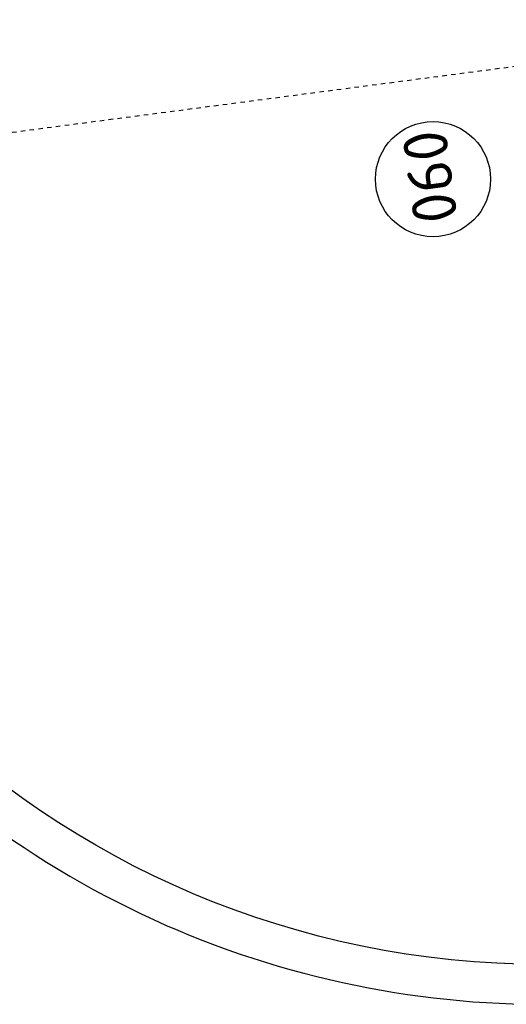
# Model space of a CAD drawing. Header units: metres. Extents: x 118052 to 118564, y 454784 to 455719.
# Tile 36 of 160: x 118178 to 118189, y 455267 to 455289. Entities that reach past the tile are written whole.
import ezdxf

# ---------------------------------------------------------------- set-up
doc = ezdxf.new("R2010")
doc.units = ezdxf.units.M
doc.header["$LTSCALE"] = 0.5
doc.linetypes.add('Tauw_Stramien', pattern=[13, 8, -1.67, 1.66, -1.67])
for name, color, linetype in [('_gebouwen', 7, 'Continuous'), ('_verharding', 7, 'Continuous'), ('A06-001-01', 7, 'Continuous'), ('Koningsstal VIEUWPORT', 254, 'Continuous'), ('ZU_B_N_MB00X---ALG_Stramien~-_-----', 6, 'Tauw_Stramien')]:
    doc.layers.add(name, color=color, linetype=linetype)
doc.styles.add('ISOCPEUR', font='isocpeur.ttf', dxfattribs={"height": 2.5})

# ---------------------------------------------------------------- blocks, each defined once
blk = doc.blocks.new('Leidingen')
at = {"layer": 'ZU_B_N_MB00X---ALG_Stramien~-_-----'}
blk.add_line((-163547.2, 78541.2), (-163544.3, 32257.6), dxfattribs=at)

msp = doc.modelspace()

# ---------------------------------------------------------------- linework, layer by layer
at = {"layer": '_gebouwen'}
for centre, radius in [((118189.938, 455287.777), 20.301), ((118187.449, 455285.199), 1.3)]:
    msp.add_circle(centre, radius, dxfattribs=at)
at = {"layer": '_verharding'}
for start, end in [(71.8324, 183.294), (189.4356, 293.2798)]:
    msp.add_arc((118189.938, 455287.777), 21.201, start, end, dxfattribs=at)

# ---------------------------------------------------------------- block references
at = {"layer": 'Koningsstal VIEUWPORT', "color": 6, "xscale": 0.0009975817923, "yscale": 0.0009975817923, "zscale": 0.0009975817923, "rotation": 97.46987594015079}
msp.add_blockref('Leidingen', (118222.52, 455456.651), dxfattribs=at)

# ---------------------------------------------------------------- texts
at = {"layer": 'A06-001-01', "style": 'ISOCPEUR'}
msp.add_text('060', height=1, rotation=97.7506, dxfattribs=at).set_placement((118188.017, 455284.281))

doc.saveas('drawing.dxf')
